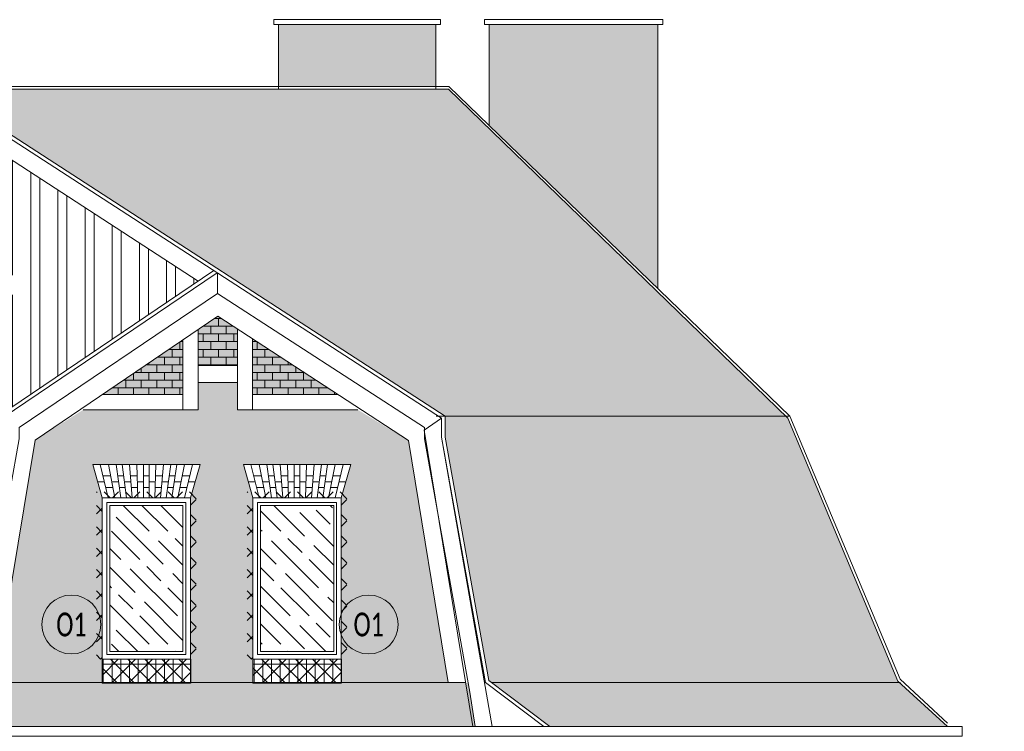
# Model space of a CAD drawing. Header units: millimetres. Extents: x 284606 to 569416, y -192995 to -95103.
# Tile 143 of 178: x 300611 to 301646, y -98353 to -97604. Entities that reach past the tile are written whole.
import ezdxf
from ezdxf import colors
from ezdxf.entities.mleader import LeaderData, LeaderLine
from ezdxf.enums import TextEntityAlignment as Align
from ezdxf.math import Vec2, Vec3

# ---------------------------------------------------------------- set-up
doc = ezdxf.new("R2010")
doc.units = ezdxf.units.MM
for name, color, linetype, lineweight in [('!STR_Elewacje 0.15', 10, 'Continuous', 15), ('!STR_Konstrukcja 0.20', 200, 'Continuous', 20), ('!STR_Kreskowanie', 253, 'Continuous', 5), ('!STR_Ocieplenie 0.05', 1, 'Continuous', 5), ('!STR_Opisy 0.09', 8, 'Continuous', 9), ('!STR_Stolarka okienna', 72, 'Continuous', 15), ('EKO Opisy 0.09', 8, 'Continuous', 9)]:
    doc.layers.add(name, color=color, linetype=linetype, lineweight=lineweight)
doc.layers.add('!STR_Kreskowanie ścian', color=7, linetype='Continuous', lineweight=5, true_color=0xa6a6a6)
doc.styles.add('EKO 1-10', font='romans.shx', dxfattribs={"width": 0.8, "height": 15})
doc.styles.add('EKO CM 1-50', font='calibri.ttf', dxfattribs={"width": 0.8, "height": 12.5})
doc.styles.add('j-romans', font='romans.shx', dxfattribs={"width": 0.7})
pattern_1 = [(0, (11300.432, 0), (0, 8.128), []), (90, (11300.432, 0), (-8.128, 8.128), [8.128, -8.128])]

# ---------------------------------------------------------------- blocks, each defined once
blk = doc.blocks.new('OKNO GÓRA')
at = {"layer": '!STR_Kreskowanie', "ltscale": 0.3}
h = blk.add_hatch(dxfattribs=at)
h.set_pattern_fill('GOST_WOOD', color=256, scale=7, angle=45)
h.set_pattern_definition([(135, (-288886.88, 98283.69), (29.698485, 29.698485), [70, -14]), (135, (-288867.08, 98283.69), (29.698485, 29.698485), [42, -10.5, 21, -10.5]), (135, (-288842.333, 98278.74), (29.698485, 29.698485), [70, -14])])
h.paths.add_polyline_path([(85, 162), (8, 162), (8, 8), (85, 8)])
at = {"layer": '!STR_Ocieplenie 0.05', "ltscale": 1.5}
blk.add_lwpolyline([(0, 0), (93, 0), (93, -5), (0, -5)], close=True, dxfattribs=at)
at = {"layer": '!STR_Stolarka okienna', "ltscale": 1.5}
blk.add_lwpolyline([(93, 0), (93, 170), (0, 170), (0, 0), (93, 0)], dxfattribs=at)
for points in [[(88, 5), (88, 165), (5, 165), (5, 5)], [(85, 162), (8, 162), (8, 8), (85, 8)]]:
    blk.add_lwpolyline(points, close=True, dxfattribs=at)
blk = doc.blocks.new('KÓLKO')
at = {"layer": '!STR_Opisy 0.09'}
blk.add_circle((0, -15.51), 15.51, dxfattribs=at)
at = {"layer": '!STR_Opisy 0.09', "style": 'EKO 1-10', "width": 0.8}
blk.add_attdef('NR', text='', height=15, dxfattribs=at).set_placement((0, -15.51), align=Align.MIDDLE_CENTER)

msp = doc.modelspace()

# ---------------------------------------------------------------- hatches: boundary and pattern name
at = {"layer": '!STR_Kreskowanie ścian', "ltscale": 0.3}
h = msp.add_hatch(dxfattribs=at)
h.set_pattern_fill('AR-B816', color=256, scale=0.04)
h.set_pattern_definition(pattern_1)
h.paths.add_polyline_path([(298643.6, -97608.5), (298603.6, -97608.5), (298603.6, -97683.2), (298618.2, -97673.8), (298643.6, -97690.1)])
h.paths.add_polyline_path([(300036, -97608.5), (299930, -97608.5), (299930, -97853.7), (300036, -97753.3)])
h.paths.add_polyline_path([(300522.4, -97608.5), (300368, -97608.5), (300368, -97673.8), (300522.4, -97673.8)])
h.paths.add_polyline_path([(301048.5, -97608.5), (300882.9, -97608.5), (300882.9, -97673.8), (301048.5, -97673.8)])
h.paths.add_polyline_path([(301282.1, -97608.5), (301104.6, -97608.5), (301104.6, -97714.7), (301282.1, -97886.5)])
h.paths.add_polyline_path([(302551.7, -97608.5), (302511.7, -97608.5), (302511.7, -97690.1), (302537.1, -97673.8), (302551.7, -97683.2)])
h.paths.add_polyline_path([(303967.5, -97605.5), (303789.9, -97605.5), (303789.9, -97840.3), (303967.5, -97707.3)])
h.paths.add_polyline_path([(304189.1, -97605.5), (304023.5, -97605.5), (304023.5, -97673.8), (304189.1, -97673.8)])
h.paths.add_polyline_path([(304704.1, -97605.5), (304549.6, -97605.5), (304549.6, -97673.8), (304704.1, -97673.8)])
h.paths.add_polyline_path([(305142.1, -97611.3), (305036.1, -97611.3), (305036.1, -97756.8), (305100.3, -97822.2), (305142.1, -97822.2)])
at = {"layer": '!STR_Kreskowanie ścian', "ltscale": 1.5}
h = msp.add_hatch(dxfattribs=at)
h.set_pattern_fill('AR-B88', color=256, scale=0.1)
h.set_pattern_definition([(0, (11300.432, 0), (0, 20.32), []), (90, (11300.432, 0), (-10.16, 20.32), [20.32, -20.32])])
h.paths.add_polyline_path([(301061.7, -97676.8), (300588.7, -97676.8), (300120.5, -97676.8), (299758.2, -98020.8), (300123, -98020.8), (300590.7, -97717.6), (301058.4, -98020.8), (301416.2, -98020.8)])
h.paths.add_polyline_path([(301418.6, -98023.1), (301416.2, -98020.8), (301058.4, -98020.8), (301058.4, -98042.8), (301104.3, -98299.1), (301107.2, -98301.3), (301536.3, -98301.3), (301534.6, -98299.8)])
h.paths.add_polyline_path([(301536.3, -98301.3), (301107.2, -98301.3), (301168.5, -98347.5), (301586.9, -98347.5)])
h.paths.add_polyline_path([(301084.1, -98311.5), (301082.3, -98301.3), (300949, -98301.3), (300949, -98301.7), (300856, -98301.7), (300790.4, -98301.6), (300790.4, -98301.7), (300697.4, -98301.7), (300564.3, -98301.3), (300562.5, -98311.5), (300558.8, -98347.5), (301089.8, -98347.5)])
h.paths.add_polyline_path([(300123, -98042.8), (300123, -98020.8), (299758.2, -98020.8), (299755.8, -98023.1), (299651.3, -98301.3), (300074.1, -98301.3), (300077.1, -98299.1)], flags=17)
h.paths.add_polyline_path([(300074.1, -98301.3), (299651.3, -98301.3), (299650.6, -98303.2), (299599.3, -98347.5), (300019.5, -98347.5), (300080.8, -98301.3), (300127, -98043.1), (300127, -98020.8), (300123, -98020.8), (300123, -98042.8), (300077.1, -98299.1)])
h = msp.add_hatch(dxfattribs=at)
h.set_pattern_fill('ANSI32', color=256, scale=3, angle=45)
h.set_pattern_definition([(90, (11300.432, 0), (-28.575, 4e-15), []), (90, (11309.957, 9.525), (-28.575, 4e-15), [])])
h.paths.add_polyline_path([(300798.6, -97878.7), (300590.7, -97743.8), (300145, -98032.9), (300145, -98040.7), (300584.2, -98040.7), (300588.2, -98042.8), (300588.2, -98020.8)])
h.paths.add_polyline_path([(300603.4, -97873.1), (300603.7, -97875.2), (300603.9, -97877.3), (300604.1, -97879.5), (300604.2, -97881.7), (300604.2, -97883.9), (300604.1, -97886.1), (300603.9, -97888.3), (300603.7, -97890.5), (300603.4, -97892.6), (300603, -97894.6), (300602.5, -97896.6), (300602, -97898.5), (300601.4, -97900.3), (300600.8, -97902), (300600, -97903.6), (300599.3, -97905.1), (300598.4, -97906.4), (300597.6, -97907.6), (300596.7, -97908.7), (300595.7, -97909.6), (300594.7, -97910.4), (300593.7, -97910.9), (300592.7, -97911.4), (300591.7, -97911.6), (300590.7, -97911.7), (300589.6, -97911.6), (300588.6, -97911.4), (300587.6, -97910.9), (300586.6, -97910.4), (300585.6, -97909.6), (300584.7, -97908.7), (300583.8, -97907.6), (300582.9, -97906.4), (300582.1, -97905.1), (300581.3, -97903.6), (300580.6, -97902), (300579.9, -97900.3), (300579.3, -97898.5), (300578.8, -97896.6), (300578.3, -97894.6), (300577.9, -97892.6), (300577.6, -97890.5), (300577.4, -97888.3), (300577.2, -97886.1), (300577.1, -97883.9), (300577.1, -97881.7), (300577.2, -97879.5), (300577.4, -97877.3), (300577.6, -97875.2), (300577.9, -97873.1), (300578.3, -97871), (300578.8, -97869), (300579.3, -97867.1), (300579.9, -97865.3), (300580.6, -97863.6), (300581.3, -97862), (300582.1, -97860.5), (300582.9, -97859.2), (300583.8, -97858), (300584.7, -97856.9), (300585.6, -97856), (300586.6, -97855.3), (300587.6, -97854.7), (300588.6, -97854.3), (300589.6, -97854), (300590.7, -97853.9), (300591.7, -97854), (300592.7, -97854.3), (300593.7, -97854.7), (300594.7, -97855.3), (300595.7, -97856), (300596.7, -97856.9), (300597.6, -97858), (300598.4, -97859.2), (300599.3, -97860.5), (300600, -97862), (300600.8, -97863.6), (300601.4, -97865.3), (300602, -97867.1), (300602.5, -97869), (300603, -97871)], flags=16)
at = {"layer": '!STR_Kreskowanie ścian', "ltscale": 0.3, "true_color": 0xdbdbdb}
h = msp.add_hatch(color=254, dxfattribs=at)
h.dxf.hatch_style = 1
h.paths.add_polyline_path([(300782.3, -97940.5), (300697.5, -97998.2), (300782.3, -97998.2)])
h.paths.add_polyline_path([(300839.7, -97929.1), (300819, -97915.6), (300798.3, -97929.6), (300798.3, -97967.5), (300839.7, -97967.5)])
h.paths.add_polyline_path([(300855.7, -97939.5), (300855.7, -97998.2), (300945.6, -97998.2)])
at = {"layer": '!STR_Kreskowanie ścian', "ltscale": 0.3}
h = msp.add_hatch(dxfattribs=at)
h.set_pattern_fill('AR-B816', color=256, scale=0.04)
h.set_pattern_definition(pattern_1)
h.paths.add_polyline_path([(300782.3, -97940.5), (300697.5, -97998.2), (300782.3, -97998.2)])
h.paths.add_polyline_path([(300839.7, -97929.1), (300819, -97915.6), (300798.3, -97929.6), (300798.3, -97967.5), (300839.7, -97967.5)])
h.paths.add_polyline_path([(300855.7, -97939.5), (300855.7, -97998.2), (300945.6, -97998.2)])
h = msp.add_hatch(dxfattribs=at)
h.set_pattern_fill('AR-B816', color=256, scale=0.04)
h.set_pattern_definition(pattern_1)
h.paths.add_polyline_path([(300069.5, -98367.5), (300019.5, -98367.5), (299644.7, -98367.5), (299644.7, -98677.6), (300069.5, -98677.6)])
h.paths.add_polyline_path([(299804.3, -98622.3), (299804.3, -98597.3), (299804.3, -98427.3), (299794.4, -98392.4), (299920.3, -98392.4), (299910.3, -98427.3), (299910.3, -98597.3), (299910.3, -98622.3)], flags=16)
h.paths.add_polyline_path([(299809.3, -98592.3), (299809.3, -98432.3), (299905.3, -98432.3), (299905.3, -98592.3), (299860.3, -98592.3)], flags=0)
h.paths.add_polyline_path([(299812.3, -98589.3), (299812.3, -98488.3), (299852.3, -98488.3), (299852.3, -98589.3)], flags=0)
h.paths.add_polyline_path([(299863.3, -98589.3), (299863.3, -98488.3), (299902.3, -98488.3), (299902.3, -98589.3)], flags=0)
h.paths.add_polyline_path([(299748.3, -98481.1), (299748.3, -98455.1), (299772.3, -98455.1), (299772.3, -98481.1)], flags=16)
h.paths.add_polyline_path([(299724.3, -98481.1), (299700.3, -98481.1), (299700.3, -98455.1), (299724.3, -98455.1)], flags=16)
h.paths.add_polyline_path([(299812.3, -98477.3), (299812.3, -98435.3), (299852.3, -98435.3), (299852.3, -98477.3)], flags=0)
h.paths.add_polyline_path([(299863.3, -98477.3), (299863.3, -98435.3), (299902.3, -98435.3), (299902.3, -98477.3)], flags=0)
h.paths.add_polyline_path([(299812.3, -98404.4), (299820.3, -98404.4), (299821.5, -98410.4), (299828.4, -98410.4), (299827.6, -98404.4), (299833.8, -98404.4), (299834.6, -98410.4), (299841.4, -98410.4), (299841, -98404.4), (299848.2, -98404.4), (299848.3, -98410.4), (299854.8, -98410.4), (299854.8, -98404.4), (299860.8, -98404.4), (299860.8, -98410.4), (299867.3, -98410.4), (299867.5, -98404.4), (299874.7, -98404.4), (299874.2, -98410.4), (299881.1, -98410.4), (299881.8, -98404.4), (299888.1, -98404.4), (299887.2, -98410.4), (299894.2, -98410.4), (299895.4, -98404.4), (299903.4, -98404.4), (299900.5, -98416.4), (299893, -98416.4), (299894.2, -98410.4), (299887.2, -98410.4), (299886.4, -98416.4), (299880.3, -98416.4), (299881.1, -98410.4), (299874.2, -98410.4), (299873.7, -98416.4), (299867.1, -98416.4), (299867.3, -98410.4), (299860.8, -98410.4), (299860.8, -98416.4), (299854.8, -98416.4), (299854.8, -98410.4), (299848.3, -98410.4), (299848.5, -98416.4), (299841.9, -98416.4), (299841.4, -98410.4), (299834.6, -98410.4), (299835.4, -98416.4), (299829.3, -98416.4), (299828.4, -98410.4), (299821.5, -98410.4), (299822.7, -98416.4), (299815.2, -98416.4)], flags=0)
h.paths.add_polyline_path([(299942.3, -98481.1), (299942.3, -98455.1), (299966.3, -98455.1), (299966.3, -98481.1)], flags=16)
h.paths.add_polyline_path([(299990.3, -98481.1), (299990.3, -98455.1), (300014.3, -98455.1), (300014.3, -98481.1)], flags=16)
h.paths.add_polyline_path([(299810.1, -98696.6), (299904.6, -98696.6), (299897.7, -98731.5), (299897.7, -98771.7), (300063.5, -98769.9), (300063.5, -98689.6), (299638.7, -98689.6), (299638.7, -98774.4), (299817.9, -98772.5), (299817.9, -98731.5)])
h.paths.add_polyline_path([(300186.5, -98696.6), (300281.1, -98696.6), (300274.2, -98731.5), (300274.2, -98767.7), (300352, -98766.9), (300352, -98731.5), (300344.1, -98696.6), (300438.7, -98696.6), (300431.7, -98731.5), (300431.7, -98766.1), (300528.7, -98765), (300528.7, -98689.6), (300063.5, -98689.6), (300063.5, -98769.9), (300194.4, -98768.5), (300194.4, -98731.5)])
h.paths.add_polyline_path([(300534.7, -98367.5), (300484.7, -98367.5), (300484.7, -98357.5), (300472.4, -98357.5), (300472.4, -98347.5), (300093, -98347.5), (300089.5, -98367.5), (300069.9, -98367.5), (300069.9, -98677.6), (300534.7, -98677.6)])
h.paths.add_polyline_path([(300187.3, -98622.3), (300187.3, -98597.3), (300187.3, -98427.3), (300177.3, -98392.4), (300290.3, -98392.4), (300280.3, -98427.3), (300280.3, -98597.3), (300280.3, -98622.3)], flags=16)
h.paths.add_polyline_path([(300192.3, -98592.3), (300192.3, -98432.3), (300275.3, -98432.3), (300275.3, -98592.3), (300236.3, -98592.3)], flags=0)
h.paths.add_polyline_path([(300195.3, -98589.3), (300195.3, -98488.3), (300228.3, -98488.3), (300228.3, -98589.3)], flags=0)
h.paths.add_polyline_path([(300239.3, -98589.3), (300239.3, -98488.3), (300272.3, -98488.3), (300272.3, -98589.3)], flags=0)
h.paths.add_polyline_path([(300195.3, -98477.3), (300195.3, -98435.3), (300228.3, -98435.3), (300228.3, -98477.3)], flags=0)
h.paths.add_polyline_path([(300239.3, -98477.3), (300239.3, -98435.3), (300272.3, -98435.3), (300272.3, -98477.3)], flags=0)
h.paths.add_polyline_path([(300188.2, -98404.4), (300196.3, -98404.4), (300197.5, -98410.4), (300204.4, -98410.4), (300203.6, -98404.4), (300209.8, -98404.4), (300210.6, -98410.4), (300217.4, -98410.4), (300216.9, -98404.4), (300224.2, -98404.4), (300224.3, -98410.4), (300230.8, -98410.4), (300230.8, -98404.4), (300236.8, -98404.4), (300236.8, -98410.4), (300243.3, -98410.4), (300243.5, -98404.4), (300250.7, -98404.4), (300250.2, -98410.4), (300257, -98410.4), (300257.8, -98404.4), (300264.1, -98404.4), (300263.2, -98410.4), (300270.2, -98410.4), (300271.4, -98404.4), (300279.4, -98404.4), (300276.5, -98416.4), (300269, -98416.4), (300270.2, -98410.4), (300263.2, -98410.4), (300262.4, -98416.4), (300256.2, -98416.4), (300257, -98410.4), (300250.2, -98410.4), (300249.7, -98416.4), (300243.1, -98416.4), (300243.3, -98410.4), (300236.8, -98410.4), (300236.8, -98416.4), (300230.8, -98416.4), (300230.8, -98410.4), (300224.3, -98410.4), (300224.5, -98416.4), (300217.9, -98416.4), (300217.4, -98410.4), (300210.6, -98410.4), (300211.4, -98416.4), (300205.3, -98416.4), (300204.4, -98410.4), (300197.5, -98410.4), (300198.6, -98416.4), (300191.2, -98416.4)], flags=0)
h.paths.add_polyline_path([(300344.9, -98622.3), (300344.9, -98597.3), (300344.9, -98427.3), (300334.9, -98392.4), (300447.9, -98392.4), (300437.9, -98427.3), (300437.9, -98597.3), (300437.9, -98622.3)], flags=16)
h.paths.add_polyline_path([(300349.9, -98592.3), (300349.9, -98432.3), (300432.9, -98432.3), (300432.9, -98592.3), (300393.9, -98592.3)], flags=0)
h.paths.add_polyline_path([(300352.9, -98589.3), (300352.9, -98488.3), (300385.9, -98488.3), (300385.9, -98589.3)], flags=0)
h.paths.add_polyline_path([(300396.9, -98589.3), (300396.9, -98488.3), (300429.9, -98488.3), (300429.9, -98589.3)], flags=0)
h.paths.add_polyline_path([(300352.9, -98477.3), (300352.9, -98435.3), (300385.9, -98435.3), (300385.9, -98477.3)], flags=0)
h.paths.add_polyline_path([(300345.8, -98404.4), (300353.8, -98404.4), (300355, -98410.4), (300362, -98410.4), (300361.1, -98404.4), (300367.4, -98404.4), (300368.2, -98410.4), (300375, -98410.4), (300374.5, -98404.4), (300381.7, -98404.4), (300381.9, -98410.4), (300388.4, -98410.4), (300388.4, -98404.4), (300394.4, -98404.4), (300394.4, -98410.4), (300400.9, -98410.4), (300401.1, -98404.4), (300408.3, -98404.4), (300407.8, -98410.4), (300414.6, -98410.4), (300415.4, -98404.4), (300421.7, -98404.4), (300420.8, -98410.4), (300427.8, -98410.4), (300428.9, -98404.4), (300437, -98404.4), (300434.1, -98416.4), (300426.6, -98416.4), (300427.8, -98410.4), (300420.8, -98410.4), (300419.9, -98416.4), (300413.8, -98416.4), (300414.6, -98410.4), (300407.8, -98410.4), (300407.3, -98416.4), (300400.7, -98416.4), (300400.9, -98410.4), (300394.4, -98410.4), (300394.4, -98416.4), (300388.4, -98416.4), (300388.4, -98410.4), (300381.9, -98410.4), (300382.1, -98416.4), (300375.5, -98416.4), (300375, -98410.4), (300368.2, -98410.4), (300369, -98416.4), (300362.8, -98416.4), (300362, -98410.4), (300355, -98410.4), (300356.2, -98416.4), (300348.7, -98416.4)], flags=0)
h.paths.add_polyline_path([(300396.9, -98477.3), (300396.9, -98435.3), (300429.9, -98435.3), (300429.9, -98477.3)], flags=0)
h.paths.add_polyline_path([(301111.9, -98367.5), (300554.7, -98367.5), (300534.7, -98367.5), (300534.7, -98677.6), (301111.9, -98677.6)])
h.paths.add_polyline_path([(300949, -98622.3), (300856, -98622.3), (300856, -98597.3), (300856, -98427.3), (300846.1, -98392.4), (300959, -98392.4), (300949, -98427.3), (300949, -98597.3)], flags=16)
h.paths.add_polyline_path([(300944, -98592.3), (300905, -98592.3), (300861, -98592.3), (300861, -98432.3), (300944, -98432.3)], flags=0)
h.paths.add_polyline_path([(300941, -98589.3), (300908, -98589.3), (300908, -98488.3), (300941, -98488.3)], flags=0)
h.paths.add_polyline_path([(300897, -98589.3), (300864, -98589.3), (300864, -98488.3), (300897, -98488.3)], flags=0)
h.paths.add_polyline_path([(301002.3, -98481.1), (301002.3, -98455.1), (301026.3, -98455.1), (301026.3, -98481.1)], flags=16)
h.paths.add_polyline_path([(300941, -98477.3), (300908, -98477.3), (300908, -98435.3), (300941, -98435.3)], flags=0)
h.paths.add_polyline_path([(300897, -98477.3), (300864, -98477.3), (300864, -98435.3), (300897, -98435.3)], flags=0)
h.paths.add_polyline_path([(300790.4, -98622.3), (300697.4, -98622.3), (300697.4, -98597.3), (300697.4, -98427.3), (300687.5, -98392.4), (300800.4, -98392.4), (300790.4, -98427.3), (300790.4, -98597.3)], flags=16)
h.paths.add_polyline_path([(300945.2, -98416.4), (300937.7, -98416.4), (300938.9, -98410.4), (300931.9, -98410.4), (300931.1, -98416.4), (300925, -98416.4), (300925.7, -98410.4), (300918.9, -98410.4), (300918.4, -98416.4), (300911.8, -98416.4), (300912, -98410.4), (300905.5, -98410.4), (300905.5, -98416.4), (300899.5, -98416.4), (300899.5, -98410.4), (300893, -98410.4), (300893.2, -98416.4), (300886.6, -98416.4), (300886.1, -98410.4), (300879.3, -98410.4), (300880.1, -98416.4), (300874, -98416.4), (300873.1, -98410.4), (300866.2, -98410.4), (300867.4, -98416.4), (300859.9, -98416.4), (300856.9, -98404.4), (300865, -98404.4), (300866.2, -98410.4), (300873.1, -98410.4), (300872.3, -98404.4), (300878.5, -98404.4), (300879.3, -98410.4), (300886.1, -98410.4), (300885.6, -98404.4), (300892.9, -98404.4), (300893, -98410.4), (300899.5, -98410.4), (300899.5, -98404.4), (300905.5, -98404.4), (300905.5, -98410.4), (300912, -98410.4), (300912.2, -98404.4), (300919.4, -98404.4), (300918.9, -98410.4), (300925.7, -98410.4), (300926.5, -98404.4), (300932.8, -98404.4), (300931.9, -98410.4), (300938.9, -98410.4), (300940.1, -98404.4), (300948.1, -98404.4)], flags=0)
h.paths.add_polyline_path([(300785.4, -98592.3), (300702.4, -98592.3), (300702.4, -98432.3), (300785.4, -98432.3)], flags=0)
h.paths.add_polyline_path([(300782.4, -98589.3), (300705.4, -98589.3), (300705.4, -98435.3), (300782.4, -98435.3)], flags=0)
h.paths.add_polyline_path([(300786.6, -98416.4), (300779.1, -98416.4), (300780.3, -98410.4), (300773.3, -98410.4), (300772.5, -98416.4), (300766.4, -98416.4), (300767.2, -98410.4), (300760.3, -98410.4), (300759.8, -98416.4), (300753.3, -98416.4), (300753.4, -98410.4), (300746.9, -98410.4), (300746.9, -98416.4), (300740.9, -98416.4), (300740.9, -98410.4), (300734.5, -98410.4), (300734.6, -98416.4), (300728, -98416.4), (300727.6, -98410.4), (300720.7, -98410.4), (300721.5, -98416.4), (300715.4, -98416.4), (300714.5, -98410.4), (300707.6, -98410.4), (300708.8, -98416.4), (300701.3, -98416.4), (300698.4, -98404.4), (300706.4, -98404.4), (300707.6, -98410.4), (300714.5, -98410.4), (300713.7, -98404.4), (300719.9, -98404.4), (300720.7, -98410.4), (300727.6, -98410.4), (300727.1, -98404.4), (300734.3, -98404.4), (300734.5, -98410.4), (300740.9, -98410.4), (300740.9, -98404.4), (300746.9, -98404.4), (300746.9, -98410.4), (300753.4, -98410.4), (300753.6, -98404.4), (300760.8, -98404.4), (300760.3, -98410.4), (300767.2, -98410.4), (300768, -98404.4), (300774.2, -98404.4), (300773.3, -98410.4), (300780.3, -98410.4), (300781.5, -98404.4), (300789.5, -98404.4)], flags=0)
h.paths.add_polyline_path([(300634.9, -98481.1), (300610.9, -98481.1), (300610.9, -98455.1), (300634.9, -98455.1)], flags=16)
h.paths.add_polyline_path([(301117.9, -98689.6), (300528.7, -98689.6), (300528.7, -98765), (300704.5, -98763.2), (300704.5, -98731.5), (300696.7, -98696.6), (300791.2, -98696.6), (300784.3, -98731.5), (300784.3, -98762.4), (300863.1, -98761.5), (300863.1, -98731.5), (300855.2, -98696.6), (300949.8, -98696.6), (300942.9, -98731.5), (300942.9, -98760.7), (301117.9, -98758.8)])
h.paths.add_polyline_path([(301284.3, -98731.5), (301276.4, -98696.6), (301371, -98696.6), (301364, -98731.5), (301364, -98756.3), (301536.9, -98754.4), (301542.9, -98754.4), (301542.9, -98689.6), (301117.9, -98689.6), (301117.9, -98758.8), (301284.3, -98757.1)])
h.paths.add_polyline_path([(301536.9, -98367.5), (301305.5, -98367.5), (301111.9, -98367.5), (301111.9, -98677.6), (301536.9, -98677.6)])
h.paths.add_polyline_path([(301270.7, -98622.3), (301270.7, -98597.3), (301270.7, -98427.3), (301260.7, -98392.4), (301386.7, -98392.4), (301376.7, -98427.3), (301376.7, -98597.3), (301376.7, -98622.3)], flags=16)
h.paths.add_polyline_path([(301275.7, -98592.3), (301275.7, -98432.3), (301371.7, -98432.3), (301371.7, -98592.3), (301326.7, -98592.3)], flags=0)
h.paths.add_polyline_path([(301278.7, -98589.3), (301278.7, -98488.3), (301318.7, -98488.3), (301318.7, -98589.3)], flags=0)
h.paths.add_polyline_path([(301166.7, -98481.1), (301166.7, -98455.1), (301190.7, -98455.1), (301190.7, -98481.1)], flags=16)
h.paths.add_polyline_path([(301329.7, -98589.3), (301329.7, -98488.3), (301368.7, -98488.3), (301368.7, -98589.3)], flags=0)
h.paths.add_polyline_path([(301214.7, -98481.1), (301214.7, -98455.1), (301238.7, -98455.1), (301238.7, -98481.1)], flags=16)
h.paths.add_polyline_path([(301278.7, -98477.3), (301278.7, -98435.3), (301318.7, -98435.3), (301318.7, -98477.3)], flags=0)
h.paths.add_polyline_path([(301329.7, -98477.3), (301329.7, -98435.3), (301368.7, -98435.3), (301368.7, -98477.3)], flags=0)
h.paths.add_polyline_path([(301278.6, -98404.4), (301286.6, -98404.4), (301287.8, -98410.4), (301294.8, -98410.4), (301293.9, -98404.4), (301300.2, -98404.4), (301301, -98410.4), (301307.8, -98410.4), (301307.3, -98404.4), (301314.5, -98404.4), (301314.7, -98410.4), (301321.2, -98410.4), (301321.2, -98404.4), (301327.2, -98404.4), (301327.2, -98410.4), (301333.7, -98410.4), (301333.8, -98404.4), (301341.1, -98404.4), (301340.6, -98410.4), (301347.4, -98410.4), (301348.2, -98404.4), (301354.4, -98404.4), (301353.6, -98410.4), (301360.5, -98410.4), (301361.7, -98404.4), (301369.8, -98404.4), (301366.8, -98416.4), (301359.3, -98416.4), (301360.5, -98410.4), (301353.6, -98410.4), (301352.7, -98416.4), (301346.6, -98416.4), (301347.4, -98410.4), (301340.6, -98410.4), (301340.1, -98416.4), (301333.5, -98416.4), (301333.7, -98410.4), (301327.2, -98410.4), (301327.2, -98416.4), (301321.2, -98416.4), (301321.2, -98410.4), (301314.7, -98410.4), (301314.9, -98416.4), (301308.3, -98416.4), (301307.8, -98410.4), (301301, -98410.4), (301301.7, -98416.4), (301295.6, -98416.4), (301294.8, -98410.4), (301287.8, -98410.4), (301289, -98416.4), (301281.5, -98416.4)], flags=0)
h.paths.add_polyline_path([(301408.7, -98481.1), (301408.7, -98455.1), (301432.7, -98455.1), (301432.7, -98481.1)], flags=16)
h.paths.add_polyline_path([(301456.7, -98481.1), (301456.7, -98455.1), (301480.7, -98455.1), (301480.7, -98481.1)], flags=16)
h.paths.add_polyline_path([(301019.7, -98046.5), (300966.5, -98014.2), (300839.7, -98014.2), (300839.7, -97985.5), (300798.3, -97985.5), (300798.3, -98014.2), (300677.4, -98014.2), (300626.9, -98046.2), (300584.4, -98301.3), (301061.6, -98301.3)])
h.paths.add_polyline_path([(300949, -98301.7), (300856, -98301.7), (300856, -98106.7), (300846.1, -98071.8), (300959, -98071.8), (300949, -98106.7)])
h.paths.add_polyline_path([(300944, -98274.7), (300861, -98274.7)], flags=16)
h.paths.add_polyline_path([(300941, -98117.7), (300864, -98117.7)], flags=16)
h.paths.add_polyline_path([(300790.4, -98301.7), (300697.4, -98301.7), (300697.4, -98106.7), (300687.5, -98071.8), (300800.4, -98071.8), (300790.4, -98106.7)])
h.paths.add_polyline_path([(300785.4, -98271.7), (300702.4, -98271.7)], flags=16)
h.paths.add_polyline_path([(300782.4, -98268.7), (300705.4, -98268.7)], flags=16)
at = {"layer": '!STR_Kreskowanie ścian', "ltscale": 1.5}
h = msp.add_hatch(dxfattribs=at)
h.set_pattern_fill('ANSI31', color=256, scale=2.9, angle=45)
h.set_pattern_definition([(90, (-291067.4435, 109096.673), (-9.2075, 9e-16), [])])
h.paths.add_polyline_path([(300793.9, -98276.7), (300793.9, -98301.7), (300693.9, -98301.7), (300693.9, -98276.7)])
h = msp.add_hatch(dxfattribs=at)
h.set_pattern_fill('ANSI31', color=256, scale=2.9, angle=45)
h.set_pattern_definition([(90, (-290908.861, 109096.673), (-9.2075, 9e-16), [])])
h.paths.add_polyline_path([(300952.5, -98276.7), (300952.5, -98301.7), (300852.5, -98301.7), (300852.5, -98276.7)])
at = {"layer": '!STR_Ocieplenie 0.05', "lineweight": 5, "ltscale": 0.3, "true_color": 0x387fc2}
h = msp.add_hatch(dxfattribs=at)
h.set_pattern_fill('ANSI37', color=145, scale=5)
h.set_pattern_definition([(45, (2708.42, 4143.25), (-11.22532015, 11.22532015), []), (135, (2708.42, 4143.25), (-11.22532015, -11.22532015), [])])
h.paths.add_polyline_path([(300796.4, -98100.6), (300691.4, -98100.6), (300691.4, -98276.6), (300697.4, -98276.6), (300697.4, -98106.6), (300790.4, -98106.6), (300790.4, -98276.6), (300796.4, -98276.6)])
h = msp.add_hatch(dxfattribs=at)
h.set_pattern_fill('ANSI37', color=145, scale=5)
h.set_pattern_definition([(45, (2867.002, 4143.25), (-11.22532015, 11.22532015), []), (135, (2867.002, 4143.25), (-11.22532015, -11.22532015), [])])
h.paths.add_polyline_path([(300955, -98100.6), (300850, -98100.6), (300850, -98276.6), (300856, -98276.6), (300856, -98106.6), (300949, -98106.6), (300949, -98276.6), (300955, -98276.6)])
at = {"layer": '!STR_Ocieplenie 0.05', "lineweight": 5, "ltscale": 0.3, "true_color": 0xdb2724}
h = msp.add_hatch(dxfattribs=at)
h.set_pattern_fill('ANSI37', color=22, scale=4)
h.set_pattern_definition([(45, (-3010.872, 2809.994), (-8.9802561, 8.9802561), []), (135, (-3010.872, 2809.994), (-8.9802561, -8.9802561), [])])
h.paths.add_polyline_path([(300790.5, -98276.7), (300697.4, -98276.7), (300697.4, -98301.6), (300790.4, -98301.6)])
h = msp.add_hatch(dxfattribs=at)
h.set_pattern_fill('ANSI37', color=22, scale=4)
h.set_pattern_definition([(45, (-2852.289, 2809.994), (-8.9802561, 8.9802561), []), (135, (-2852.289, 2809.994), (-8.9802561, -8.9802561), [])])
h.paths.add_polyline_path([(300949, -98276.7), (300856, -98276.7), (300856, -98301.6), (300949, -98301.6)])

# ---------------------------------------------------------------- linework, layer by layer
at = {"layer": '!STR_Elewacje 0.15', "ltscale": 1.5}
for p, q in [((300697.4, -98106.7), (300687.5, -98071.8)), ((300800.4, -98071.8), (300687.5, -98071.8)), ((300703.9, -98106.7), (300695.4, -98071.8)), ((300710.9, -98106.7), (300704, -98071.8)), ((300716.9, -98106.7), (300712, -98071.8)), ((300722.9, -98106.7), (300718.4, -98071.8)), ((300728.9, -98106.7), (300726.1, -98071.8)), ((300734.9, -98106.7), (300733.9, -98071.8)), ((300740.9, -98106.7), (300740.9, -98071.8)), ((300746.9, -98106.7), (300746.9, -98071.8)), ((300752.9, -98106.7), (300753.9, -98071.8)), ((300758.9, -98106.7), (300761.8, -98071.8)), ((300764.9, -98106.7), (300769.5, -98071.8)), ((300770.9, -98106.7), (300775.9, -98071.8)), ((300776.9, -98106.7), (300783.9, -98071.8)), ((300783.9, -98106.7), (300792.4, -98071.8)), ((300790.4, -98106.7), (300800.4, -98071.8)), ((300856, -98106.7), (300846.1, -98071.8)), ((300959, -98071.8), (300846.1, -98071.8)), ((300862.5, -98106.7), (300854, -98071.8)), ((300869.5, -98106.7), (300862.6, -98071.8)), ((300875.5, -98106.7), (300870.6, -98071.8)), ((300881.5, -98106.7), (300876.9, -98071.8)), ((300887.5, -98106.7), (300884.7, -98071.8)), ((300893.5, -98106.7), (300892.5, -98071.8)), ((300899.5, -98106.7), (300899.5, -98071.8)), ((300905.5, -98106.7), (300905.5, -98071.8)), ((300911.5, -98106.7), (300912.5, -98071.8)), ((300917.5, -98106.7), (300920.4, -98071.8)), ((300923.5, -98106.7), (300928.1, -98071.8)), ((300929.5, -98106.7), (300934.5, -98071.8)), ((300935.5, -98106.7), (300942.5, -98071.8)), ((300942.5, -98106.7), (300951, -98071.8)), ((300949, -98106.7), (300959, -98071.8)), ((300699.8, -98089.8), (300692.6, -98089.8)), ((300706.4, -98083.8), (300698.4, -98083.8)), ((300714.5, -98089.8), (300707.6, -98089.8)), ((300719.9, -98083.8), (300713.7, -98083.8)), ((300727.6, -98089.8), (300720.7, -98089.8)), ((300734.3, -98083.8), (300727.1, -98083.8)), ((300740.9, -98089.8), (300734.5, -98089.8)), ((300746.9, -98083.8), (300740.9, -98083.8)), ((300753.4, -98089.8), (300746.9, -98089.8)), ((300760.8, -98083.8), (300753.6, -98083.8)), ((300767.2, -98089.8), (300760.3, -98089.8)), ((300774.2, -98083.8), (300768, -98083.8)), ((300780.3, -98089.8), (300773.3, -98089.8)), ((300789.5, -98083.8), (300781.5, -98083.8)), ((300795.3, -98089.8), (300788.1, -98089.8)), ((300858.4, -98089.8), (300851.2, -98089.8)), ((300865, -98083.8), (300856.9, -98083.8)), ((300873.1, -98089.8), (300866.2, -98089.8)), ((300878.5, -98083.8), (300872.3, -98083.8)), ((300886.1, -98089.8), (300879.3, -98089.8)), ((300892.9, -98083.8), (300885.6, -98083.8)), ((300899.5, -98089.8), (300893, -98089.8)), ((300905.5, -98083.8), (300899.5, -98083.8)), ((300912, -98089.8), (300905.5, -98089.8)), ((300919.4, -98083.8), (300912.2, -98083.8)), ((300925.7, -98089.8), (300918.9, -98089.8)), ((300932.8, -98083.8), (300926.5, -98083.8)), ((300938.9, -98089.8), (300931.9, -98089.8)), ((300948.1, -98083.8), (300940.1, -98083.8)), ((300953.9, -98089.8), (300946.6, -98089.8)), ((300708.8, -98095.8), (300701.3, -98095.8)), ((300708.8, -98095.8), (300701.3, -98095.8)), ((300708.8, -98095.8), (300701.3, -98095.8)), ((300721.5, -98095.8), (300715.4, -98095.8)), ((300721.5, -98095.8), (300715.4, -98095.8)), ((300721.5, -98095.8), (300715.4, -98095.8)), ((300734.6, -98095.8), (300728, -98095.8)), ((300734.6, -98095.8), (300728, -98095.8)), ((300734.6, -98095.8), (300728, -98095.8)), ((300746.9, -98095.8), (300740.9, -98095.8)), ((300746.9, -98095.8), (300740.9, -98095.8)), ((300746.9, -98095.8), (300740.9, -98095.8)), ((300759.8, -98095.8), (300753.3, -98095.8)), ((300759.8, -98095.8), (300753.3, -98095.8)), ((300759.8, -98095.8), (300753.3, -98095.8)), ((300772.5, -98095.8), (300766.4, -98095.8)), ((300772.5, -98095.8), (300766.4, -98095.8)), ((300772.5, -98095.8), (300766.4, -98095.8)), ((300786.6, -98095.8), (300779.1, -98095.8)), ((300786.6, -98095.8), (300779.1, -98095.8)), ((300786.6, -98095.8), (300779.1, -98095.8)), ((300867.4, -98095.8), (300859.9, -98095.8)), ((300867.4, -98095.8), (300859.9, -98095.8)), ((300867.4, -98095.8), (300859.9, -98095.8)), ((300880.1, -98095.8), (300874, -98095.8)), ((300880.1, -98095.8), (300874, -98095.8)), ((300880.1, -98095.8), (300874, -98095.8)), ((300893.2, -98095.8), (300886.6, -98095.8)), ((300893.2, -98095.8), (300886.6, -98095.8)), ((300893.2, -98095.8), (300886.6, -98095.8)), ((300905.5, -98095.8), (300899.5, -98095.8)), ((300905.5, -98095.8), (300899.5, -98095.8)), ((300905.5, -98095.8), (300899.5, -98095.8)), ((300918.4, -98095.8), (300911.8, -98095.8)), ((300918.4, -98095.8), (300911.8, -98095.8)), ((300918.4, -98095.8), (300911.8, -98095.8)), ((300931.1, -98095.8), (300925, -98095.8)), ((300931.1, -98095.8), (300925, -98095.8)), ((300931.1, -98095.8), (300925, -98095.8)), ((300945.2, -98095.8), (300937.7, -98095.8)), ((300945.2, -98095.8), (300937.7, -98095.8)), ((300945.2, -98095.8), (300937.7, -98095.8))]:
    msp.add_line(p, q, dxfattribs=at)
for points in [[(300790.4, -98276.7), (300697.4, -98276.7), (300697.4, -98301.7), (300790.4, -98301.7)], [(300949, -98276.7), (300856, -98276.7), (300856, -98301.7), (300949, -98301.7)], [(300472.4, -98347.5), (301602.3, -98347.5), (301602.3, -98357.5), (300472.4, -98357.5)]]:
    msp.add_lwpolyline(points, close=True, dxfattribs=at)
at = {"layer": '!STR_Konstrukcja 0.20', "ltscale": 1.5}
for p, q in [((301420.8, -98020.8), (301062.3, -97673.8)), ((300818.8, -97891.8), (300818.6, -97870.1)), ((301036.1, -98035.5), (301054.4, -98023.1)), ((301048.9, -98020.8), (301420.8, -98020.8)), ((301036.1, -98035.5), (301087.5, -98347.6)), ((301054.4, -98043.1), (301107.7, -98347.5)), ((301161.9, -98347.5), (301100.6, -98301.3)), ((301108.4, -98347.5), (301161.9, -98347.5))]:
    msp.add_line(p, q, dxfattribs=at)
for points in [[(301053.5, -97608.5), (300877.9, -97608.5), (300877.9, -97603.5), (301053.5, -97603.5)], [(301287.1, -97608.5), (301099.6, -97608.5), (301099.6, -97603.5), (301287.1, -97603.5)]]:
    msp.add_lwpolyline(points, close=True, dxfattribs=at)
for points in [[(300882.9, -97676.8), (300882.9, -97608.5), (301048.5, -97608.5), (301048.5, -97676.8)], [(301104.6, -97714.7), (301104.6, -97608.5), (301282.1, -97608.5), (301282.1, -97886.5)], [(299599.3, -98347.5), (299650.6, -98303.2), (299755.8, -98023.1), (300120.5, -97676.8), (300588.7, -97676.8), (301061.7, -97676.8), (301418.6, -98023.1), (301534.6, -98299.8), (301586.9, -98347.5)], [(300119.9, -97673.8), (300588.7, -97673.8), (301062.3, -97673.8), (301420.8, -98020.8), (301536.9, -98297.6), (301586.9, -98343.8)], [(301168.5, -98347.5), (301104.3, -98299.1), (301058.4, -98042.8), (301058.4, -98020.8), (300590.7, -97717.6)], [(301161.9, -98347.5), (301100.6, -98301.3), (301054.4, -98043.1), (301054.4, -98023.1), (300590.7, -97722.3)], [(300798.6, -97878.7), (300590.7, -97743.8)], [(300482.3, -98344.3), (300542.3, -98299.1), (300588.2, -98042.8), (300588.2, -98020.8), (300814.8, -97867.7)], [(300484.7, -98347.5), (300546, -98301.3), (300592.2, -98043.1), (300592.2, -98023.1), (300818.4, -97870.1)], [(300558.8, -98347.5), (300562.5, -98311.5), (300610.2, -98044.7), (300610.2, -98032.7), (300818.8, -97891.6)], [(301089.8, -98347.5), (301084.1, -98311.5), (301036.4, -98044.7), (301036.4, -98032.9), (300818.6, -97891.7)], [(301536.9, -98301.3), (301536.9, -98301.9)]]:
    msp.add_lwpolyline(points, dxfattribs=at)
at = {"layer": '!STR_Ocieplenie 0.05', "ltscale": 1.5}
for p, q in [((300782.3, -97998.2), (300782.3, -98014.2)), ((300855.7, -97998.2), (300855.7, -98014.2)), ((301079.9, -98301.3), (300566.1, -98301.3)), ((301107.2, -98301.3), (301536.9, -98301.3))]:
    msp.add_line(p, q, dxfattribs=at)
for points in [[(300584.4, -98301.3), (300626.9, -98046.2), (300819, -97915.6), (301019.7, -98046.5), (301061.6, -98301.3)], [(300798.3, -97929.6), (300798.3, -98014.2), (300677.4, -98014.2)], [(300839.7, -97929.1), (300839.7, -98014.2), (300966.5, -98014.2)], [(300782.3, -97940.5), (300782.3, -97998.2), (300697.5, -97998.2)], [(300855.7, -97939.5), (300855.7, -97998.2), (300945.6, -97998.2)]]:
    msp.add_lwpolyline(points, dxfattribs=at)
msp.add_lwpolyline([(300798.3, -97967.5), (300839.7, -97967.5), (300839.7, -97985.5), (300798.3, -97985.5)], close=True, dxfattribs=at)

# ---------------------------------------------------------------- block references
at = {"layer": '!STR_Ocieplenie 0.05'}
for p in [(300697.4, -98276.7), (300856, -98276.7)]:
    msp.add_blockref('OKNO GÓRA', p, dxfattribs=at)
at = {"layer": 'EKO Opisy 0.09'}
ref = msp.add_blockref('KÓLKO', (300665.1, -98209.1), dxfattribs=dict(at, xscale=2, yscale=2, zscale=2))
ref.add_attrib('NR', 'O1', dxfattribs={"height": 25, "style": 'EKO CM 1-50', "width": 0.7}).set_placement((300665.1, -98240.1), align=Align.MIDDLE_CENTER)
ref = msp.add_blockref('KÓLKO', (300977.8, -98209.1), dxfattribs=dict(at, xscale=2, yscale=2, zscale=2))
ref.add_attrib('NR', 'O1', dxfattribs={"height": 25, "style": 'EKO CM 1-50', "width": 0.7}).set_placement((300977.8, -98240.1), align=Align.MIDDLE_CENTER)

# ---------------------------------------------------------------- leaders
at = {"layer": '!STR_Opisy 0.09', "ltscale": 0.3}
ml = msp.add_multileader_mtext('Standard', dxfattribs=at)
ml.set_content('ocieplenie stropu poddasza', color=256, style='j-romans')
ml.set_leader_properties()
ml.build(insert=Vec2(0, 0))
ml.multileader.update_dxf_attribs({"text_right_attachment_type": 6, "dogleg_length": 0.36, "arrow_head_size": 8, "scale": 2})
ctx = ml.context
ctx.base_point, ctx.scale, ctx.char_height, ctx.arrow_head_size, ctx.landing_gap_size, ctx.plane_origin = Vec3(301939.9, -97827.8), 2, 20, 8, 4, Vec3(346280.1, -99579.5)
ctx.right_attachment, ctx.text_align_type = 6, 2
notes = []
notes.append((ctx, [(1, (1, 1, 0), (302238.6, -97841.2), (-1, 0), 0.72, [(1, [(302332.8, -98008.9)], 0, [])])]))
ctx.mtext.insert, ctx.mtext.width, ctx.mtext.alignment, ctx.mtext.flow_direction = Vec3(302233.9, -97814.5), 616.028, 3, 5
for ctx, leaders in notes:
    for number, flags, end, landing, length, lines in leaders:
        leader = LeaderData()
        leader.index, (leader.has_last_leader_line, leader.has_dogleg_vector, leader.attachment_direction) = number, flags
        leader.last_leader_point, leader.dogleg_vector, leader.dogleg_length = Vec3(end), Vec3(landing), length
        for number, points, colour, breaks in lines:
            line = LeaderLine()
            line.index, line.vertices, line.color, line.breaks = number, Vec3.list(points), colors.encode_raw_color(colour), breaks
            leader.lines.append(line)
        ctx.leaders.append(leader)

doc.saveas('drawing.dxf')
